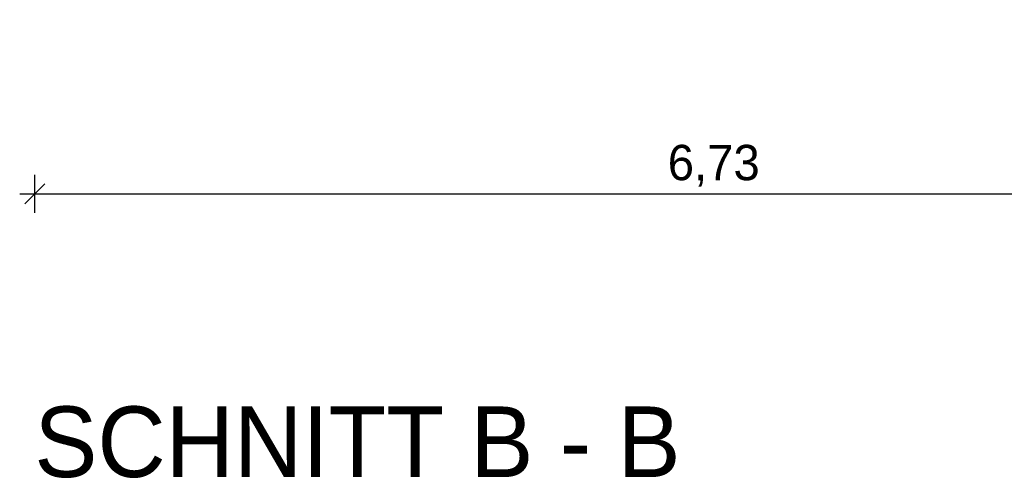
# Model space of a CAD drawing. Extents: x -73 to 359, y -4 to 85.
# Tile 64 of 149: x 48.41 to 53.28, y -2.43 to -0.16. Entities that reach past the tile are written whole.
import ezdxf

# ---------------------------------------------------------------- set-up
doc = ezdxf.new("R2010")
doc.units = 0
doc.header["$MEASUREMENT"] = 0
doc.layers.add('P_BM_AUSSEN', color=7, linetype='Continuous')
doc.layers.add('P_ZE_TEXT', color=7, linetype='Continuous')
doc.styles.add('ERSTELLTER_STIL_1', font='txt')
doc.styles.add('ERSTELLTER_STIL_3', font='txt')
doc.dimstyles.new('ERSTELLTER_STIL__2', dxfattribs={"dimtxt": 0.175, "dimasz": 0.095, "dimexe": 0.18, "dimexo": 0, "dimgap": 0.09, "dimtad": 1, "dimtih": 1, "dimtoh": 1, "dimzin": 0, "dimdsep": 46, "dimtxsty": 'ERSTELLTER_STIL_1', "dimblk": 'ARROWHEAD_6', "dimblk1": 'ARROWHEAD_6', "dimblk2": 'ARROWHEAD_6', "dimcen": 0.09, "dimclrd": 7, "dimclre": 7, "dimclrt": 7, "dimadec": 0, "dimazin": 0, "dimtfac": 1, "dimtdec": 4, "dimtmove": 0, "dimatfit": 3, "dimfxl": 0, "dimtolj": 1, "dimtzin": 0, "dimarcsym": 0})

# ---------------------------------------------------------------- blocks, each defined once
blk = doc.blocks.new('*D23', base_point=(15.8467, 1.0816))
at = {"layer": 'P_BM_AUSSEN', "linetype": 'Continuous'}
for p, q in [((48.4817, -1.1121), (48.4817, -0.9246)), ((55.2117, -1.1121), (55.2117, -0.9246)), ((48.5317, -0.9684), (48.4317, -1.0684)), ((55.1617, -1.0684), (55.2617, -0.9684)), ((48.4067, -1.0184), (48.4817, -1.0184)), ((48.4817, -1.0184), (55.2117, -1.0184)), ((55.2117, -1.0184), (55.2867, -1.0184))]:
    blk.add_line(p, q, dxfattribs=at)
at = {"layer": 'P_BM_AUSSEN', "insert": (51.6139, -0.9834), "char_height": 0.175, "attachment_point": 7, "style": 'ERSTELLTER_STIL_1'}
blk.add_mtext('{6,73}', dxfattribs=at)
blk = doc.blocks.new('ARROWHEAD_6')
at = {"color": 0, "linetype": 'Continuous', "lineweight": 0}
for p, q in [((0, 0), (-1, 0)), ((-0.5, -0.5), (0.5, 0.5))]:
    blk.add_line(p, q, dxfattribs=at)

msp = doc.modelspace()

# ---------------------------------------------------------------- texts
at = {"layer": 'P_ZE_TEXT', "linetype": 'Continuous', "insert": (48.4791, -2.0715), "char_height": 0.35, "attachment_point": 1, "style": 'ERSTELLTER_STIL_3'}
msp.add_mtext('{SCHNITT B - B}', dxfattribs=at)

# ---------------------------------------------------------------- dimensions: what is measured, and where the dimension line sits
at = {"layer": 'P_BM_AUSSEN', "linetype": 'Continuous'}
dim = msp.add_linear_dim(base=(48.4817, -1.0184), p1=(48.4817, -0.0184), p2=(55.2117, -0.0184), dimstyle='ERSTELLTER_STIL__2', dxfattribs=at)
dim.commit()
dim.dimension.update_dxf_attribs({"geometry": '*D23', "text_midpoint": (51.8435, -0.8959)})

doc.saveas('drawing.dxf')
